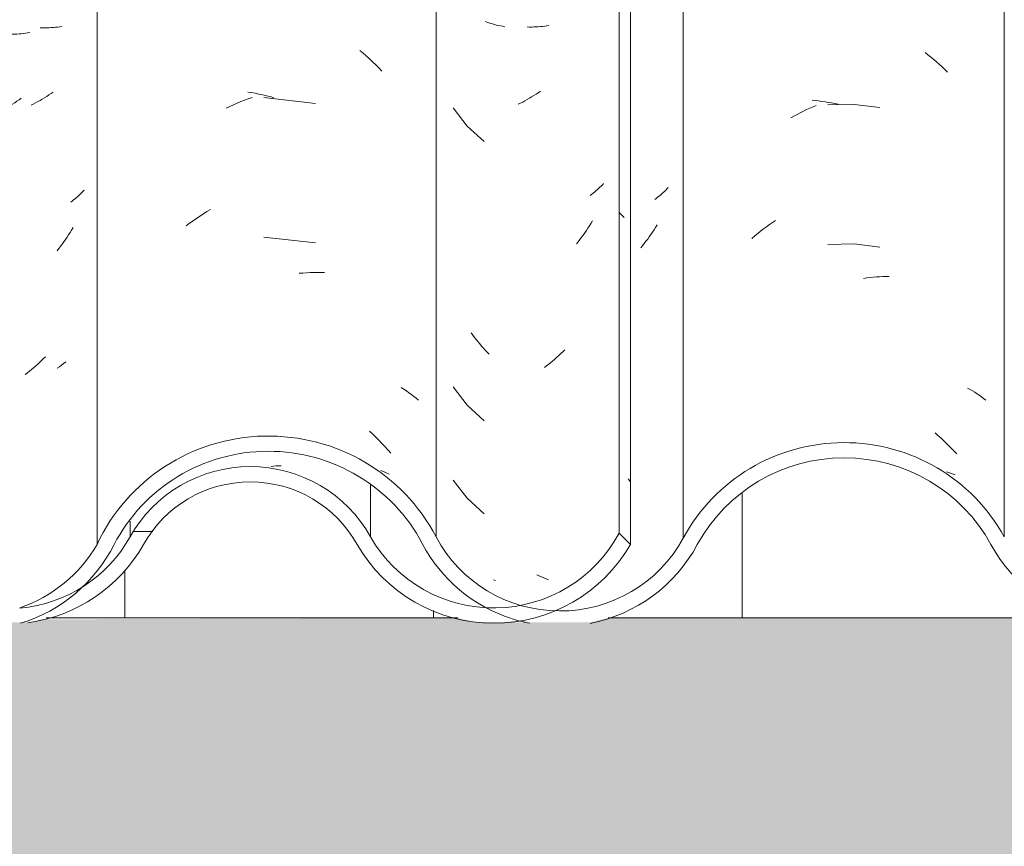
# Model space of a CAD drawing. Header units: metres. Extents: x -27.3 to 21, y -0.3 to 10.3.
# Tile 246 of 255: x 19.148 to 19.467, y 4.641 to 4.909. Entities that reach past the tile are written whole.
import ezdxf

# ---------------------------------------------------------------- set-up
doc = ezdxf.new("R2010")
doc.units = ezdxf.units.M
for name, color, linetype, lineweight in [('A-DETL-GENF', 7, 'Continuous', 5), ('A-GLAZ-CWMG', 7, 'Continuous', 5), ('A-ROOF', 7, 'Continuous', 5), ('A-ROOF-PATT', 7, 'Continuous', 5)]:
    doc.layers.add(name, color=color, linetype=linetype, lineweight=lineweight)
pattern_1 = [(0, (32.697, 1.829), (0.4064, 0.10048), [0.01676, -0.28804, 0.01676, -0.28804, -1.626]), (0, (32.697, 1.829), (0.4064, 0.10048), [-0.6096, 0.01676, -0.59284, 0.01676, -0.28804, -0.7112]), (0, (32.697, 1.829), (0.4064, 0.10048), [-1.524, 0.01676, -0.18644, 0.01676, -0.49124]), (120.277, (32.85, 1.88), (-0.2902108, 0.2961346), [0.01663, -0.28565, 0.01663, -1.898]), (120.277, (32.85, 1.88), (-0.2902108, 0.2961346), [-0.3189, -0.28565, 0.01663, -0.58792, -1.008]), (120.277, (32.85, 1.88), (-0.2902108, 0.2961346), [-1.209, 0.01663, -0.28565, 0.01663, -0.68868]), (120.277, (32.85, 1.88), (-0.2902108, 0.2961346), [-1.528, -0.18489, 0.01663, -0.48717]), (239.723, (32.9, 2.081), (-0.1161944, -0.3999859), [0.01663, -0.28565, 0.01663, -1.898]), (239.723, (32.9, 2.081), (-0.1161944, -0.3999859), [-0.3189, -0.28565, 0.01663, -0.58792, -1.008]), (239.723, (32.9, 2.081), (-0.1161944, -0.3999859), [-1.209, 0.01663, -0.28565, 0.01663, -0.68868]), (239.723, (32.9, 2.081), (-0.1161944, -0.3999859), [-1.528, -0.18489, 0.01663, -0.48717])]

# ---------------------------------------------------------------- blocks, each defined once
blk = doc.blocks.new('FP_375-FACHADA 03')
at = {"layer": 'A-GLAZ-CWMG', "color": 9, "true_color": 0xc0c0c0}
for p, q in [((24.64929, 4.89833), (24.65023, 4.89759)), ((24.65023, 4.89759), (24.65117, 4.89683)), ((24.65117, 4.89683), (24.6521, 4.89606)), ((24.6521, 4.89606), (24.65302, 4.89528)), ((24.65302, 4.89528), (24.65393, 4.89447)), ((24.65393, 4.89447), (24.65483, 4.89366)), ((24.65483, 4.89366), (24.65572, 4.89282)), ((24.65572, 4.89282), (24.6566, 4.89197)), ((24.61271, 4.88285), (24.61376, 4.88275)), ((24.61376, 4.88275), (24.6148, 4.88264)), ((24.6148, 4.88264), (24.61585, 4.8825)), ((24.61585, 4.8825), (24.6169, 4.88235)), ((24.6169, 4.88235), (24.61796, 4.88218)), ((24.60887, 4.87882), (24.6099, 4.87933)), ((24.6099, 4.87933), (24.61093, 4.87982)), ((24.61093, 4.87982), (24.61197, 4.88029)), ((24.61197, 4.88029), (24.61301, 4.88075)), ((24.61301, 4.88075), (24.61406, 4.88118)), ((24.62629, 4.88153), (24.61784, 4.88139)), ((24.61796, 4.88218), (24.61901, 4.88199)), ((24.61901, 4.88199), (24.62007, 4.88179)), ((24.62007, 4.88179), (24.62113, 4.88156)), ((24.63469, 4.88049), (24.62629, 4.88153)), ((24.60581, 4.87718), (24.60682, 4.87774)), ((24.60682, 4.87774), (24.60785, 4.87829)), ((24.60785, 4.87829), (24.60887, 4.87882)), ((24.59601, 4.84045), (24.59696, 4.84119)), ((24.59696, 4.84119), (24.59792, 4.8419)), ((24.59792, 4.8419), (24.59888, 4.84261)), ((24.59888, 4.84261), (24.59985, 4.84329)), ((24.59985, 4.84329), (24.60083, 4.84396)), ((24.59323, 4.83814), (24.59415, 4.83893)), ((24.59415, 4.83893), (24.59508, 4.8397)), ((24.59508, 4.8397), (24.59601, 4.84045)), ((24.62629, 4.83632), (24.61784, 4.83618)), ((24.63469, 4.83528), (24.62629, 4.83632)), ((24.62936, 4.82515), (24.63041, 4.8253)), ((24.63041, 4.8253), (24.63146, 4.82543)), ((24.63146, 4.82543), (24.6325, 4.82554)), ((24.6325, 4.82554), (24.63354, 4.82564)), ((24.63354, 4.82564), (24.63458, 4.82571)), ((24.63458, 4.82571), (24.63562, 4.82577)), ((24.63562, 4.82577), (24.63665, 4.82581)), ((24.63665, 4.82581), (24.63768, 4.82583)), ((24.66307, 4.78965), (24.66385, 4.78921)), ((24.66385, 4.78921), (24.66462, 4.78875)), ((24.66462, 4.78875), (24.66537, 4.78829)), ((24.66537, 4.78829), (24.66611, 4.78781)), ((24.66611, 4.78781), (24.66683, 4.78731)), ((24.66683, 4.78731), (24.66754, 4.78681)), ((24.66754, 4.78681), (24.66824, 4.78629)), ((24.66824, 4.78629), (24.66892, 4.78576)), ((24.65254, 4.77512), (24.65346, 4.77432)), ((24.65346, 4.77432), (24.65436, 4.77351)), ((24.65436, 4.77351), (24.65526, 4.77268)), ((24.65526, 4.77268), (24.65614, 4.77184)), ((24.65614, 4.77184), (24.65702, 4.77098)), ((24.65702, 4.77098), (24.65788, 4.77011)), ((24.65788, 4.77011), (24.65874, 4.76922)), ((24.65874, 4.76922), (24.65958, 4.76832)), ((24.65628, 4.76256), (24.6572, 4.76222)), ((24.6572, 4.76222), (24.65811, 4.76186)), ((24.65811, 4.76186), (24.65901, 4.76149))]:
    blk.add_line(p, q, dxfattribs=at)
blk = doc.blocks.new('FP_376-FACHADA 03')
at = {"layer": 'A-GLAZ-CWMG', "color": 9, "true_color": 0xc0c0c0}
for p, q in [((24.50737, 4.90818), (24.50676, 4.90841)), ((24.50799, 4.90797), (24.50737, 4.90818)), ((24.50861, 4.90777), (24.50799, 4.90797)), ((24.50924, 4.90758), (24.50861, 4.90777)), ((24.50987, 4.9074), (24.50924, 4.90758)), ((24.51052, 4.90723), (24.50987, 4.9074)), ((24.51117, 4.90708), (24.51052, 4.90723)), ((24.51183, 4.90694), (24.51117, 4.90708)), ((24.51249, 4.90681), (24.51183, 4.90694)), ((24.51317, 4.90669), (24.51249, 4.90681)), ((24.49646, 4.88043), (24.50096, 4.8745)), ((24.50096, 4.8745), (24.50649, 4.86948)), ((24.56531, 4.85375), (24.5649, 4.85335)), ((24.5657, 4.85417), (24.56531, 4.85375)), ((24.56609, 4.85459), (24.5657, 4.85417)), ((24.5622, 4.85107), (24.56171, 4.85072)), ((24.56268, 4.85143), (24.5622, 4.85107)), ((24.56314, 4.8518), (24.56268, 4.85143)), ((24.5636, 4.85217), (24.56314, 4.8518)), ((24.56404, 4.85256), (24.5636, 4.85217)), ((24.56447, 4.85295), (24.56404, 4.85256)), ((24.5649, 4.85335), (24.56447, 4.85295)), ((24.56152, 4.84092), (24.56102, 4.84016)), ((24.56201, 4.8417), (24.56152, 4.84092)), ((24.56249, 4.84249), (24.56201, 4.8417)), ((24.55945, 4.83791), (24.5589, 4.83718)), ((24.55998, 4.83865), (24.55945, 4.83791)), ((24.5605, 4.8394), (24.55998, 4.83865)), ((24.56102, 4.84016), (24.5605, 4.8394)), ((24.55779, 4.83575), (24.55722, 4.83505)), ((24.55835, 4.83646), (24.55779, 4.83575)), ((24.5589, 4.83718), (24.55835, 4.83646)), ((24.50285, 4.80679), (24.50231, 4.80753)), ((24.50339, 4.80607), (24.50285, 4.80679)), ((24.50395, 4.80535), (24.50339, 4.80607)), ((24.50451, 4.80464), (24.50395, 4.80535)), ((24.50508, 4.80395), (24.50451, 4.80464)), ((24.50567, 4.80326), (24.50508, 4.80395)), ((24.50626, 4.80259), (24.50567, 4.80326)), ((24.50686, 4.80193), (24.50626, 4.80259)), ((24.50746, 4.80127), (24.50686, 4.80193)), ((24.50808, 4.80063), (24.50746, 4.80127)), ((24.49646, 4.79), (24.50096, 4.78407)), ((24.50096, 4.78407), (24.50649, 4.77905)), ((24.49646, 4.75986), (24.50096, 4.75393)), ((24.50096, 4.75393), (24.50649, 4.74891)), ((24.5243, 4.7288), (24.52357, 4.72915)), ((24.52505, 4.72847), (24.5243, 4.7288)), ((24.52579, 4.72815), (24.52505, 4.72847)), ((24.52654, 4.72785), (24.52579, 4.72815)), ((24.52728, 4.72755), (24.52654, 4.72785))]:
    blk.add_line(p, q, dxfattribs=at)
blk = doc.blocks.new('FP_377-FACHADA 03')
at = {"layer": 'A-GLAZ-CWMG', "color": 9, "true_color": 0xc0c0c0}
for p, q in [((24.4662, 4.899), (24.46726, 4.89811)), ((24.46726, 4.89811), (24.4683, 4.8972)), ((24.4683, 4.8972), (24.46933, 4.89626)), ((24.46933, 4.89626), (24.47035, 4.89531)), ((24.47035, 4.89531), (24.47136, 4.89434)), ((24.47136, 4.89434), (24.47235, 4.89335)), ((24.47235, 4.89335), (24.47333, 4.89234)), ((24.42994, 4.88552), (24.43114, 4.88533)), ((24.4265, 4.88193), (24.42769, 4.88243)), ((24.42769, 4.88243), (24.42889, 4.88289)), ((24.42889, 4.88289), (24.43009, 4.88334)), ((24.43009, 4.88334), (24.4313, 4.88376)), ((24.43114, 4.88533), (24.43235, 4.88511)), ((24.43235, 4.88511), (24.43356, 4.88488)), ((24.43356, 4.88488), (24.43476, 4.88462)), ((24.43476, 4.88462), (24.43597, 4.88433)), ((24.45186, 4.88186), (24.4351, 4.88373)), ((24.43597, 4.88433), (24.43718, 4.88403)), ((24.43718, 4.88403), (24.43839, 4.8837)), ((24.42294, 4.88032), (24.42412, 4.88088)), ((24.42412, 4.88088), (24.42531, 4.88142)), ((24.42531, 4.88142), (24.4265, 4.88193)), ((24.4167, 4.84678), (24.41785, 4.84746)), ((24.41219, 4.84383), (24.41331, 4.8446)), ((24.41331, 4.8446), (24.41443, 4.84535)), ((24.41443, 4.84535), (24.41556, 4.84608)), ((24.41556, 4.84608), (24.4167, 4.84678)), ((24.40999, 4.84223), (24.41108, 4.84304)), ((24.41108, 4.84304), (24.41219, 4.84383)), ((24.45186, 4.83664), (24.4351, 4.83852)), ((24.44658, 4.82681), (24.44778, 4.82691)), ((24.44778, 4.82691), (24.44896, 4.82699)), ((24.44896, 4.82699), (24.45014, 4.82705)), ((24.45014, 4.82705), (24.45132, 4.82708)), ((24.45132, 4.82708), (24.45249, 4.82709)), ((24.45249, 4.82709), (24.45366, 4.82708)), ((24.45366, 4.82708), (24.45482, 4.82705)), ((24.47961, 4.78979), (24.48047, 4.78926)), ((24.48047, 4.78926), (24.48131, 4.78871)), ((24.48131, 4.78871), (24.48214, 4.78814)), ((24.48214, 4.78814), (24.48294, 4.78756)), ((24.48294, 4.78756), (24.48373, 4.78696)), ((24.48373, 4.78696), (24.48451, 4.78635)), ((24.48451, 4.78635), (24.48526, 4.78573)), ((24.46938, 4.77565), (24.4704, 4.7747)), ((24.4704, 4.7747), (24.4714, 4.77373)), ((24.4714, 4.77373), (24.4724, 4.77274)), ((24.4724, 4.77274), (24.47337, 4.77173)), ((24.47337, 4.77173), (24.47434, 4.7707)), ((24.47434, 4.7707), (24.47529, 4.76965)), ((24.47529, 4.76965), (24.47622, 4.76859)), ((24.47302, 4.76294), (24.47392, 4.76257)), ((24.47392, 4.76257), (24.4748, 4.76218)), ((24.4748, 4.76218), (24.47567, 4.76177))]:
    blk.add_line(p, q, dxfattribs=at)
blk = doc.blocks.new('FP_378-FACHADA 03')
at = {"layer": 'A-GLAZ-CWMG', "color": 9, "true_color": 0xc0c0c0}
for p, q in [((24.35865, 4.90466), (24.35796, 4.90457)), ((24.35932, 4.90477), (24.35865, 4.90466)), ((24.35303, 4.90426), (24.35231, 4.90427)), ((24.35375, 4.90427), (24.35303, 4.90426)), ((24.35446, 4.90429), (24.35375, 4.90427)), ((24.35517, 4.90432), (24.35446, 4.90429)), ((24.35588, 4.90436), (24.35517, 4.90432)), ((24.35658, 4.90442), (24.35588, 4.90436)), ((24.35727, 4.90449), (24.35658, 4.90442)), ((24.35796, 4.90457), (24.35727, 4.90449)), ((24.35514, 4.88254), (24.35443, 4.88208)), ((24.35585, 4.88301), (24.35514, 4.88254)), ((24.35655, 4.8835), (24.35585, 4.88301)), ((24.35009, 4.87958), (24.34935, 4.87921)), ((24.35082, 4.87997), (24.35009, 4.87958)), ((24.35155, 4.88036), (24.35082, 4.87997)), ((24.35228, 4.88077), (24.35155, 4.88036)), ((24.353, 4.88119), (24.35228, 4.88077)), ((24.35372, 4.88163), (24.353, 4.88119)), ((24.35443, 4.88208), (24.35372, 4.88163)), ((24.3769, 4.85378), (24.37651, 4.85335)), ((24.37353, 4.85057), (24.37306, 4.85021)), ((24.37399, 4.85094), (24.37353, 4.85057)), ((24.37444, 4.85133), (24.37399, 4.85094)), ((24.37488, 4.85172), (24.37444, 4.85133)), ((24.3753, 4.85211), (24.37488, 4.85172)), ((24.37572, 4.85252), (24.3753, 4.85211)), ((24.37612, 4.85293), (24.37572, 4.85252)), ((24.37651, 4.85335), (24.37612, 4.85293)), ((24.37306, 4.85021), (24.37258, 4.84985)), ((24.37335, 4.84163), (24.37287, 4.84083)), ((24.37087, 4.83775), (24.37034, 4.83701)), ((24.37138, 4.83851), (24.37087, 4.83775)), ((24.37189, 4.83928), (24.37138, 4.83851)), ((24.37238, 4.84005), (24.37189, 4.83928)), ((24.37287, 4.84083), (24.37238, 4.84005)), ((24.3687, 4.83482), (24.36814, 4.83412)), ((24.36926, 4.83554), (24.3687, 4.83482)), ((24.3698, 4.83627), (24.36926, 4.83554)), ((24.37034, 4.83701), (24.3698, 4.83627)), ((24.36442, 4.7998), (24.3638, 4.79917)), ((24.36122, 4.79676), (24.36056, 4.79619)), ((24.36188, 4.79735), (24.36122, 4.79676)), ((24.36252, 4.79794), (24.36188, 4.79735)), ((24.36316, 4.79855), (24.36252, 4.79794)), ((24.3638, 4.79917), (24.36316, 4.79855)), ((24.35854, 4.79455), (24.35786, 4.79403)), ((24.35922, 4.79508), (24.35854, 4.79455)), ((24.3599, 4.79563), (24.35922, 4.79508)), ((24.36056, 4.79619), (24.3599, 4.79563)), ((24.33682, 4.7266), (24.33607, 4.7269)), ((24.33757, 4.72631), (24.33682, 4.7266)), ((24.33832, 4.72604), (24.33757, 4.72631)), ((24.33907, 4.72578), (24.33832, 4.72604)), ((24.33982, 4.72553), (24.33907, 4.72578)), ((24.34057, 4.7253), (24.33982, 4.72553)), ((24.34133, 4.72508), (24.34057, 4.7253)), ((24.34208, 4.72488), (24.34133, 4.72508))]:
    blk.add_line(p, q, dxfattribs=at)
blk = doc.blocks.new('Rectangular Mullion - Telha Fibrocimento - Ondulada-2565200-FACHADA 03')
at = {"layer": 'A-GLAZ-CWMG', "true_color": 0xc0c0c0}
h = blk.add_hatch(dxfattribs=at)
h.set_pattern_fill('FP_37', color=9, style=0, pattern_type=2)
h.set_pattern_definition(pattern_1)
h.paths.add_polyline_path([(24.3351, 4.71375), (24.34502, 4.71375), (24.32354, 4.71951), (24.31401, 4.72481), (24.30596, 4.73229), (24.29971, 4.74175), (24.28951, 4.75406), (24.27912, 4.76182), (24.2659, 4.76722), (24.2514, 4.76911), (24.24014, 4.76722), (24.2416, 4.76332), (24.2416, 4.76291), (24.24617, 4.76392), (24.2582, 4.76374), (24.26985, 4.76078), (24.28092, 4.75483), (24.29081, 4.7455), (24.30352, 4.72767), (24.31401, 4.7191), (24.32568, 4.71375), (24.33417, 4.71375)])
h.paths.add_polyline_path([(24.89153, 4.71375), (24.90465, 4.71375), (24.91538, 4.71629), (24.92604, 4.72167), (24.93634, 4.73104), (24.94756, 4.7465), (24.95463, 4.75255), (24.96295, 4.75679), (24.97205, 4.75897), (24.98199, 4.75883), (24.99221, 4.75592), (24.99882, 4.75255), (25.0059, 4.7465), (25.01838, 4.72948), (25.02909, 4.72104), (25.0402, 4.71605), (25.05082, 4.71382), (25.06154, 4.71382), (25.07311, 4.71655), (25.08372, 4.72187), (25.0928, 4.72948), (25.09984, 4.73897), (25.09616, 4.74263), (25.08998, 4.73377), (25.08186, 4.72659), (25.07008, 4.72096), (25.06154, 4.71882), (25.04964, 4.71893), (25.03806, 4.72209), (25.03045, 4.72584), (25.02211, 4.73277), (25.00845, 4.75081), (25.00157, 4.75669), (24.99221, 4.76143), (24.98141, 4.76388), (24.97147, 4.76388), (24.96125, 4.76143), (24.9514, 4.75627), (24.94392, 4.7499), (24.9315, 4.73279), (24.92333, 4.72583), (24.91374, 4.72096), (24.90326, 4.71846), (24.89178, 4.71863), (24.88015, 4.7219), (24.8724, 4.72583), (24.86423, 4.73279), (24.84985, 4.75268), (24.8393, 4.7617), (24.8251, 4.76844), (24.81271, 4.77125), (24.7994, 4.77123), (24.78585, 4.76796), (24.77346, 4.76162), (24.76294, 4.75257), (24.74682, 4.73104), (24.74044, 4.72555), (24.73081, 4.72064), (24.72029, 4.71812), (24.70891, 4.71827), (24.69735, 4.72151), (24.68933, 4.72564), (24.68118, 4.73269), (24.6668, 4.75282), (24.65615, 4.76195), (24.642, 4.76871), (24.62948, 4.77158), (24.6158, 4.77153), (24.60212, 4.76818), (24.58963, 4.76171), (24.57905, 4.75249), (24.56331, 4.73104), (24.55653, 4.72519), (24.54686, 4.72026), (24.53628, 4.71775), (24.52952, 4.71775), (24.52521, 4.7161), (24.5254, 4.7178), (24.51307, 4.72134), (24.50478, 4.72584), (24.4971, 4.73259), (24.48237, 4.75377), (24.46968, 4.76431), (24.45559, 4.7709), (24.44281, 4.7738), (24.42549, 4.77286), (24.41313, 4.76947), (24.39999, 4.76207), (24.38809, 4.75012), (24.37735, 4.73401), (24.37453, 4.73023), (24.36604, 4.72325), (24.356, 4.71846), (24.34617, 4.7162), (24.34601, 4.71505), (24.3468, 4.71375), (24.35625, 4.71375), (24.36134, 4.71546), (24.37122, 4.72096), (24.3811, 4.73068), (24.39427, 4.75012), (24.40601, 4.75997), (24.41643, 4.76545), (24.42964, 4.76873), (24.44343, 4.76873), (24.45755, 4.76502), (24.47003, 4.75801), (24.47874, 4.75036), (24.49447, 4.72835), (24.50303, 4.72104), (24.51542, 4.71521), (24.52133, 4.71375), (24.54073, 4.71375), (24.54874, 4.71567), (24.55949, 4.72121), (24.56994, 4.73104), (24.58295, 4.74938), (24.59265, 4.75776), (24.60422, 4.76366), (24.6166, 4.76665), (24.6299, 4.76656), (24.64361, 4.76282), (24.65344, 4.75779), (24.66316, 4.74943), (24.67752, 4.72932), (24.68817, 4.72069), (24.69894, 4.71563), (24.70897, 4.71375), (24.72313, 4.71375), (24.73259, 4.71602), (24.74326, 4.72148), (24.75359, 4.73104), (24.76664, 4.74925), (24.77626, 4.75752), (24.78758, 4.76332), (24.79996, 4.76632), (24.81334, 4.76619), (24.8269, 4.76249), (24.83644, 4.75765), (24.8461, 4.74941), (24.86047, 4.72953), (24.86952, 4.72179), (24.882, 4.71592), (24.891, 4.71375)])
h.paths.add_polyline_path([(23.99611, 4.71408), (24.0068, 4.71547), (24.01912, 4.72051), (24.0297, 4.72852), (24.0455, 4.74814), (24.05614, 4.75548), (24.06643, 4.75949), (24.07837, 4.76096), (24.09108, 4.75913), (24.10148, 4.75503), (24.11119, 4.748), (24.12715, 4.72874), (24.1378, 4.72104), (24.15008, 4.71665), (24.13883, 4.72303), (24.14011, 4.7254), (24.13438, 4.72687), (24.13031, 4.73104), (24.12988, 4.73165), (24.13024, 4.73269), (24.1129, 4.75282), (24.10148, 4.76031), (24.09108, 4.76432), (24.07775, 4.76588), (24.06444, 4.76406), (24.05039, 4.75776), (24.04004, 4.74938), (24.02502, 4.73104), (24.01483, 4.72399), (24.01222, 4.72295), (24.01319, 4.72164), (24.0115, 4.72017), (24.00065, 4.71517)])
h.paths.add_polyline_path([(24.16303, 4.71464), (24.17645, 4.71646), (24.18828, 4.72116), (24.20016, 4.73045), (24.21178, 4.74534), (24.21735, 4.75291), (24.22763, 4.7617), (24.23808, 4.76738), (24.2369, 4.76722), (24.22339, 4.7617), (24.21178, 4.75291), (24.19534, 4.73235), (24.18483, 4.72504), (24.17431, 4.72099), (24.16293, 4.71956), (24.15284, 4.72037), (24.15172, 4.71604), (24.16293, 4.71466)])
h.paths.add_polyline_path([(24.51564, 4.71621), (24.51573, 4.71882), (24.52291, 4.71739), (24.51573, 4.71622)])
h.paths.add_polyline_path([(24.0056, 4.71915), (24.0068, 4.72079), (24.00526, 4.72017)])
h.paths.add_polyline_path([(24.13708, 4.72759), (24.13293, 4.7306), (24.13154, 4.72932), (24.1352, 4.72818)])
h.paths.add_polyline_path([(24.24685, 4.76459), (24.2514, 4.76911), (24.25493, 4.76632), (24.25342, 4.76618), (24.25124, 4.76566)])
at = {"layer": 'A-GLAZ-CWMG'}
for p, q in [((24.49093, 5.05868), (24.49093, 4.74145)), ((24.57099, 5.0583), (24.57099, 4.74106)), ((24.67495, 5.05868), (24.67495, 4.74145)), ((24.3811, 5.05625), (24.3811, 4.73902))]:
    blk.add_line(p, q, dxfattribs=at)
for centre, major_axis, start_param, end_param in [((24.43662, 4.71361), (0.06118, 0), 0.478163, 2.708177), ((24.62307, 4.71361), (0.05902, 0), 0.497168, 2.651943), ((24.43662, 4.71361), (0.05618, 0), 0.479897, 2.667558), ((24.62307, 4.71361), (0.05402, 0), 0.495792, 2.647005), ((24.34117, 4.76139), (0.04589, 0), 5.043939, 5.767598), ((24.34117, 4.76139), (0.0508, 0), 5.015612, 5.820528), ((24.53106, 4.76226), (0.05032, 0), 3.622189, 4.394924), ((24.53106, 4.76226), (0.04532, 0), 3.624607, 5.790408), ((24.53106, 4.76226), (0.05032, 0), 4.9071, 5.79602), ((24.71495, 4.76273), (0.05042, 0), 3.63698, 4.547987), ((24.53106, 4.76226), (0.05032, 0), 4.398571, 4.516414)]:
    blk.add_ellipse(centre, major_axis=major_axis, ratio=0.988936, start_param=start_param, end_param=end_param, dxfattribs=at)
for name in ['FP_377-FACHADA 03', 'FP_375-FACHADA 03', 'FP_376-FACHADA 03', 'FP_378-FACHADA 03']:
    blk.add_blockref(name, (0, 0), dxfattribs=at)
blk = doc.blocks.new('FP_383-FACHADA 03')
at = {"layer": 'A-GLAZ-CWMG', "color": 9, "true_color": 0xc0c0c0}
for p, q in [((24.52117, 4.90658), (24.52045, 4.9066)), ((24.52189, 4.90658), (24.52117, 4.90658)), ((24.52261, 4.9066), (24.52189, 4.90658)), ((24.52332, 4.90662), (24.52261, 4.9066)), ((24.52403, 4.90666), (24.52332, 4.90662)), ((24.52473, 4.90671), (24.52403, 4.90666)), ((24.52543, 4.90678), (24.52473, 4.90671)), ((24.52612, 4.90686), (24.52543, 4.90678)), ((24.5268, 4.90694), (24.52612, 4.90686)), ((24.52748, 4.90705), (24.5268, 4.90694)), ((24.5247, 4.8858), (24.524, 4.88531)), ((24.51969, 4.88269), (24.51896, 4.8823)), ((24.52042, 4.8831), (24.51969, 4.88269)), ((24.52114, 4.88351), (24.52042, 4.8831)), ((24.52186, 4.88395), (24.52114, 4.88351)), ((24.52258, 4.88439), (24.52186, 4.88395)), ((24.52329, 4.88484), (24.52258, 4.88439)), ((24.524, 4.88531), (24.52329, 4.88484)), ((24.51823, 4.88192), (24.51749, 4.88156)), ((24.51896, 4.8823), (24.51823, 4.88192)), ((24.54313, 4.85388), (24.54269, 4.85349)), ((24.54356, 4.85428), (24.54313, 4.85388)), ((24.54398, 4.85468), (24.54356, 4.85428)), ((24.54439, 4.85509), (24.54398, 4.85468)), ((24.54478, 4.8555), (24.54439, 4.85509)), ((24.54517, 4.85593), (24.54478, 4.8555)), ((24.54129, 4.85238), (24.54081, 4.85203)), ((24.54177, 4.85275), (24.54129, 4.85238)), ((24.54223, 4.85312), (24.54177, 4.85275)), ((24.54269, 4.85349), (24.54223, 4.85312)), ((24.54011, 4.84146), (24.5396, 4.8407)), ((24.54061, 4.84223), (24.54011, 4.84146)), ((24.5411, 4.84301), (24.54061, 4.84223)), ((24.54158, 4.8438), (24.5411, 4.84301)), ((24.53746, 4.83775), (24.53691, 4.83703)), ((24.53801, 4.83847), (24.53746, 4.83775)), ((24.53855, 4.8392), (24.53801, 4.83847)), ((24.53908, 4.83995), (24.53855, 4.8392)), ((24.5396, 4.8407), (24.53908, 4.83995)), ((24.53691, 4.83703), (24.53634, 4.83633)), ((24.53005, 4.7996), (24.52939, 4.79902)), ((24.5307, 4.80019), (24.53005, 4.7996)), ((24.53134, 4.8008), (24.5307, 4.80019)), ((24.53197, 4.80141), (24.53134, 4.8008)), ((24.5326, 4.80204), (24.53197, 4.80141)), ((24.5267, 4.79683), (24.52601, 4.79631)), ((24.52738, 4.79736), (24.5267, 4.79683)), ((24.52806, 4.7979), (24.52738, 4.79736)), ((24.52873, 4.79846), (24.52806, 4.7979)), ((24.52939, 4.79902), (24.52873, 4.79846)), ((24.51021, 4.72728), (24.50946, 4.72749))]:
    blk.add_line(p, q, dxfattribs=at)
blk = doc.blocks.new('FP_384-FACHADA 03')
at = {"layer": 'A-GLAZ-CWMG', "color": 9, "true_color": 0xc0c0c0}
for p, q in [((24.43747, 4.76426), (24.4383, 4.76434)), ((24.4383, 4.76434), (24.43912, 4.76441)), ((24.43912, 4.76441), (24.43995, 4.76446)), ((24.43995, 4.76446), (24.44077, 4.7645))]:
    blk.add_line(p, q, dxfattribs=at)
blk = doc.blocks.new('FP_385-FACHADA 03')
at = {"layer": 'A-GLAZ-CWMG', "color": 9, "true_color": 0xc0c0c0}
for p, q in [((24.36341, 4.90631), (24.36268, 4.90632)), ((24.36413, 4.90631), (24.36341, 4.90631)), ((24.36484, 4.90632), (24.36413, 4.90631)), ((24.36555, 4.90635), (24.36484, 4.90632)), ((24.36626, 4.90639), (24.36555, 4.90635)), ((24.36696, 4.90644), (24.36626, 4.90639)), ((24.36766, 4.90651), (24.36696, 4.90644)), ((24.36835, 4.90658), (24.36766, 4.90651)), ((24.36903, 4.90667), (24.36835, 4.90658)), ((24.36971, 4.90678), (24.36903, 4.90667)), ((24.36693, 4.88552), (24.36623, 4.88504)), ((24.36193, 4.88242), (24.3612, 4.88203)), ((24.36266, 4.88282), (24.36193, 4.88242)), ((24.36338, 4.88324), (24.36266, 4.88282)), ((24.3641, 4.88367), (24.36338, 4.88324)), ((24.36481, 4.88411), (24.3641, 4.88367)), ((24.36553, 4.88457), (24.36481, 4.88411)), ((24.36623, 4.88504), (24.36553, 4.88457)), ((24.36046, 4.88165), (24.35973, 4.88128)), ((24.3612, 4.88203), (24.36046, 4.88165)), ((24.36893, 4.79656), (24.36824, 4.79604)), ((24.36961, 4.79709), (24.36893, 4.79656)), ((24.37029, 4.79763), (24.36961, 4.79709)), ((24.37095, 4.79819), (24.37029, 4.79763))]:
    blk.add_line(p, q, dxfattribs=at)
blk = doc.blocks.new('Rectangular Mullion - Telha Fibrocimento - Ondulada-V382-FACHADA 03')
at = {"layer": 'A-GLAZ-CWMG', "true_color": 0xc0c0c0}
h = blk.add_hatch(dxfattribs=at)
h.set_pattern_fill('FP_38', color=9, style=0, pattern_type=2)
h.set_pattern_definition([(315.081, (30.063, -1.384), (0.286173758, -0.27029739), [0.01667, -0.28643, 0.01667, -1.903]), (315.081, (30.063, -1.384), (0.286173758, -0.27029739), [-0.31978, -0.28643, 0.01667, -0.58954, -1.01]), (315.081, (30.063, -1.384), (0.286173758, -0.27029739), [-1.212, 0.01667, -0.28643, 0.01667, -0.69057]), (315.081, (30.063, -1.384), (0.286173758, -0.27029739), [-1.532, -0.1854, 0.01667, -0.4885]), (126.286, (30.17, -1.483), (-0.205045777, 0.24913451), [0.00997, -0.17136, 0.00997, -1.138]), (126.286, (30.17, -1.483), (-0.205045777, 0.24913451), [-0.19131, -0.17136, 0.00997, -0.35269, -0.60444]), (126.286, (30.17, -1.483), (-0.205045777, 0.24913451), [-0.72533, 0.00997, -0.17136, 0.00997, -0.41314]), (126.286, (30.17, -1.483), (-0.205045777, 0.24913451), [-0.91664, -0.11092, 0.00997, -0.29225]), (147.695, (30.206, -1.489), (-0.08113297, 0.021153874), [0.00698, -0.11998, 0.00698, -0.79715]), (147.695, (30.206, -1.489), (-0.08113297, 0.021153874), [-0.13395, -0.11998, 0.00698, -0.24695, -0.42323]), (147.695, (30.206, -1.489), (-0.08113297, 0.021153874), [-0.50787, 0.00698, -0.11998, 0.00698, -0.28928]), (147.695, (30.206, -1.489), (-0.08113297, 0.021153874), [-0.64182, -0.07766, 0.00698, -0.20463])])
h.paths.add_polyline_path([(24.55386, 4.73897), (24.55386, 5.0562), (24.55018, 5.05987), (24.55018, 4.74263)])
h = blk.add_hatch(dxfattribs=at)
h.set_pattern_fill('FP_37', color=9, style=0, pattern_type=2)
h.set_pattern_definition(pattern_1)
h.paths.add_polyline_path([(23.79904, 4.71375), (23.77756, 4.71951), (23.76803, 4.72481), (23.75998, 4.73229), (23.75397, 4.74145), (23.74353, 4.75406), (23.73314, 4.76182), (23.71992, 4.76722), (23.70542, 4.76911), (23.69416, 4.76722), (23.69562, 4.76332), (23.69562, 4.76291), (23.70019, 4.76392), (23.71423, 4.76323), (23.72387, 4.76078), (23.73494, 4.75483), (23.74353, 4.74735), (23.75754, 4.72767), (23.76803, 4.7191), (23.7797, 4.71375), (23.79444, 4.71375)])
h.paths.add_polyline_path([(24.13154, 4.72932), (24.13293, 4.7306), (24.13708, 4.72759), (24.13342, 4.72874)])
h.paths.add_polyline_path([(24.2514, 4.76911), (24.24685, 4.76459), (24.25471, 4.7665), (24.25285, 4.76796)])
h.paths.add_polyline_path([(24.34502, 4.71375), (24.3465, 4.71424), (24.34603, 4.71517), (24.3465, 4.71645), (24.356, 4.71846), (24.34531, 4.71874), (24.33417, 4.7219), (24.32642, 4.72583), (24.31825, 4.73279), (24.30387, 4.75268), (24.29132, 4.76272), (24.27912, 4.76844), (24.2659, 4.77125), (24.2514, 4.77075), (24.23808, 4.76705), (24.22748, 4.76162), (24.21696, 4.75257), (24.20084, 4.73104), (24.19395, 4.7253), (24.18661, 4.7205), (24.17431, 4.71608), (24.16293, 4.71466), (24.15128, 4.7161), (24.15296, 4.72069), (24.15228, 4.72104), (24.14335, 4.72564), (24.1352, 4.73269), (24.12082, 4.75282), (24.11017, 4.76195), (24.09602, 4.76871), (24.0835, 4.77158), (24.06982, 4.77153), (24.05614, 4.76818), (24.04365, 4.76171), (24.03201, 4.75098), (24.01733, 4.73104), (24.01055, 4.72519), (24.00052, 4.72017), (23.9903, 4.71775), (23.98354, 4.71775), (23.97923, 4.7161), (23.97942, 4.7178), (23.96709, 4.72134), (23.9588, 4.72584), (23.95112, 4.73259), (23.93639, 4.75377), (23.9237, 4.76431), (23.90961, 4.7709), (23.89683, 4.7738), (23.87951, 4.77286), (23.86715, 4.76947), (23.85401, 4.76207), (23.84211, 4.75012), (23.83137, 4.73401), (23.82855, 4.73023), (23.82006, 4.72325), (23.81002, 4.71846), (23.80019, 4.7162), (23.80003, 4.71505), (23.80082, 4.71375), (23.81027, 4.71375), (23.81483, 4.71517), (23.82524, 4.72096), (23.83512, 4.73068), (23.84829, 4.75012), (23.86003, 4.75997), (23.87045, 4.76545), (23.88366, 4.76873), (23.89912, 4.76833), (23.91157, 4.76502), (23.92405, 4.75801), (23.93276, 4.75036), (23.94849, 4.72835), (23.95705, 4.72104), (23.96887, 4.71535), (23.97535, 4.71375), (23.99475, 4.71375), (24.00276, 4.71567), (24.01319, 4.72164), (24.01222, 4.72295), (24.01483, 4.72399), (24.01417, 4.72259), (24.01875, 4.72642), (24.02283, 4.72942), (24.03697, 4.74938), (24.04667, 4.75776), (24.0599, 4.76406), (24.07062, 4.76665), (24.08401, 4.76653), (24.09763, 4.76282), (24.10746, 4.75779), (24.11718, 4.74943), (24.12539, 4.73856), (24.13052, 4.73235), (24.12988, 4.73165), (24.1327, 4.72832), (24.1352, 4.72666), (24.14011, 4.7254), (24.13883, 4.72303), (24.14151, 4.72104), (24.15296, 4.71563), (24.16303, 4.71375), (24.17715, 4.71375), (24.18828, 4.71687), (24.19886, 4.72283), (24.20761, 4.73104), (24.22066, 4.74925), (24.23028, 4.75752), (24.2416, 4.76332), (24.23999, 4.76762), (24.25342, 4.76885), (24.26679, 4.76686), (24.26673, 4.76635), (24.28092, 4.76249), (24.29115, 4.75706), (24.30012, 4.74941), (24.31449, 4.72953), (24.32371, 4.7217), (24.33488, 4.7162), (24.33914, 4.71517)])
h.paths.add_polyline_path([(24.35625, 4.71375), (24.36054, 4.71419), (24.37079, 4.71699), (24.38006, 4.72167), (24.39036, 4.73104), (24.40158, 4.7465), (24.40865, 4.75255), (24.41697, 4.75679), (24.4277, 4.75897), (24.43601, 4.75883), (24.44623, 4.75592), (24.45379, 4.75174), (24.45992, 4.7465), (24.4724, 4.72948), (24.48311, 4.72104), (24.49422, 4.71605), (24.50484, 4.71382), (24.51556, 4.71382), (24.51837, 4.71448), (24.51307, 4.71579), (24.50751, 4.7187), (24.50366, 4.71893), (24.49208, 4.72209), (24.48447, 4.72584), (24.47613, 4.73277), (24.46355, 4.7499), (24.45379, 4.7576), (24.44623, 4.76143), (24.43543, 4.76388), (24.42549, 4.76388), (24.41313, 4.76035), (24.40441, 4.7554), (24.39794, 4.7499), (24.38552, 4.73279), (24.37079, 4.72057), (24.3577, 4.71413), (24.35689, 4.71392)])
h.paths.add_polyline_path([(23.45013, 4.71408), (23.46082, 4.71547), (23.47314, 4.72051), (23.48372, 4.72852), (23.49952, 4.74814), (23.51016, 4.75548), (23.52045, 4.75949), (23.53239, 4.76096), (23.5451, 4.75913), (23.5555, 4.75503), (23.56521, 4.748), (23.58117, 4.72874), (23.59178, 4.72106), (23.6041, 4.71665), (23.59285, 4.72303), (23.59413, 4.7254), (23.5884, 4.72687), (23.58433, 4.73104), (23.5839, 4.73165), (23.58426, 4.73269), (23.56692, 4.75282), (23.5555, 4.76031), (23.5451, 4.76432), (23.53177, 4.76588), (23.51846, 4.76406), (23.50441, 4.75776), (23.49406, 4.74938), (23.47904, 4.73104), (23.46885, 4.72399), (23.46624, 4.72295), (23.46721, 4.72164), (23.46552, 4.72017), (23.45467, 4.71517)])
h.paths.add_polyline_path([(23.61705, 4.71464), (23.63009, 4.71631), (23.6423, 4.72116), (23.65418, 4.73045), (23.6658, 4.74534), (23.67137, 4.75291), (23.68342, 4.7626), (23.69296, 4.76749), (23.69092, 4.76722), (23.67741, 4.7617), (23.6658, 4.75291), (23.64936, 4.73235), (23.63885, 4.72504), (23.62833, 4.72099), (23.61695, 4.71956), (23.60686, 4.72037), (23.60574, 4.71604), (23.61695, 4.71466)])
h.paths.add_polyline_path([(24.52521, 4.7161), (24.52713, 4.71655), (24.53774, 4.72187), (24.54797, 4.73104), (24.55386, 4.73897), (24.55018, 4.74263), (24.544, 4.73377), (24.53588, 4.72659), (24.52401, 4.72094), (24.51846, 4.71952), (24.5254, 4.71775), (24.5253, 4.71691)])
h.paths.add_polyline_path([(23.96966, 4.71621), (23.96975, 4.71882), (23.97693, 4.71739), (23.96975, 4.71622)])
h.paths.add_polyline_path([(24.51564, 4.71621), (24.52291, 4.71739), (24.51572, 4.71866), (24.51565, 4.71648)])
h.paths.add_polyline_path([(23.45962, 4.71915), (23.46082, 4.72079), (23.45928, 4.72017)])
h.paths.add_polyline_path([(24.0056, 4.71915), (24.00548, 4.72026), (24.00644, 4.72017)])
h.paths.add_polyline_path([(23.5911, 4.72759), (23.58695, 4.7306), (23.58556, 4.72932), (23.59097, 4.72763)])
h.paths.add_polyline_path([(23.70087, 4.76459), (23.70542, 4.76911), (23.70895, 4.76632), (23.70744, 4.76618), (23.70526, 4.76566)])
at = {"layer": 'A-GLAZ-CWMG'}
for p, q in [((24.55018, 5.05987), (24.55018, 4.74263)), ((24.55386, 5.0562), (24.55386, 4.73897)), ((24.46968, 4.75832), (24.46968, 4.74145)), ((24.39181, 4.74653), (24.39181, 4.74145)), ((24.55386, 4.73897), (24.55018, 4.74263))]:
    blk.add_line(p, q, dxfattribs=at)
for centre, major_axis, start_param, end_param in [((24.43075, 4.72022), (0.04446, 0), 0.503915, 2.637678), ((24.43075, 4.72022), (0.03946, 0), 0.501216, 2.640377), ((24.50961, 4.76377), (0.04586, 0), 3.656214, 5.798286), ((24.35189, 4.76324), (0.0456, 0), 4.805126, 5.77887), ((24.35189, 4.76324), (0.0506, 0), 4.847128, 5.776805), ((24.50961, 4.76377), (0.05086, 0), 3.657256, 5.767522)]:
    blk.add_ellipse(centre, major_axis=major_axis, ratio=0.988936, start_param=start_param, end_param=end_param, dxfattribs=at)
for name in ['FP_385-FACHADA 03', 'FP_383-FACHADA 03', 'FP_384-FACHADA 03']:
    blk.add_blockref(name, (0, 0), dxfattribs=at)

msp = doc.modelspace()

# ---------------------------------------------------------------- hatches: boundary and pattern name
at = {"layer": 'A-DETL-GENF', "true_color": 0xdbcc9e}
h = msp.add_hatch(color=9, dxfattribs=at)
h.paths.add_polyline_path([(13.20222, 2.62), (20.04722, 2.62), (20.04722, 2.68), (13.20222, 2.68), (13.20222, 2.65)])
h.paths.add_polyline_path([(18.99945, 4.62375), (19.94672, 4.62375), (19.94672, 4.71375), (17.16232, 4.71375), (17.16222, 4.80375), (17.00732, 4.80375), (17.00732, 4.62375), (18.50641, 4.62375)])
at = {"layer": 'A-ROOF', "true_color": 0xc8c8c8}
h = msp.add_hatch(color=9, dxfattribs=at)
h.paths.add_polyline_path([(19.89222, 4.71375), (19.89222, 4.71517), (19.85944, 4.71517), (19.85372, 4.71382), (19.84182, 4.71382), (19.8361, 4.71517), (19.70282, 4.71517), (19.69683, 4.71375), (19.88234, 4.71375)])
h.paths.add_polyline_path([(17.16722, 4.71375), (17.47788, 4.71426), (17.47607, 4.71517), (17.16232, 4.71517), (17.16232, 4.71375)])
h.paths.add_polyline_path([(17.52503, 4.71375), (17.67557, 4.71375), (17.66984, 4.71517), (17.51423, 4.71473), (17.51049, 4.71375), (17.52034, 4.71375)])
h.paths.add_polyline_path([(17.76686, 4.71375), (17.8593, 4.71416), (17.85511, 4.71517), (17.7011, 4.7147), (17.69497, 4.71375), (17.70702, 4.71375)])
h.paths.add_polyline_path([(17.89011, 4.71375), (18.02386, 4.71426), (18.02205, 4.71517), (17.88328, 4.71517), (17.87737, 4.71375), (17.88683, 4.71375)])
h.paths.add_polyline_path([(19.67418, 4.71375), (19.68318, 4.71375), (19.6773, 4.71517), (19.52122, 4.71517), (19.51531, 4.71375), (19.67233, 4.71375)])
h.paths.add_polyline_path([(18.07101, 4.71375), (18.22129, 4.71382), (18.21859, 4.71448), (18.21329, 4.71382), (18.20388, 4.71382), (18.19816, 4.71517), (18.06301, 4.71473), (18.06122, 4.71375), (18.06962, 4.71375)])
h.paths.add_polyline_path([(18.25989, 4.71375), (18.40696, 4.71375), (18.40109, 4.71517), (18.24708, 4.7147), (18.24095, 4.71375), (18.253, 4.71375)])
h.paths.add_polyline_path([(18.44478, 4.71375), (18.56984, 4.71426), (18.56803, 4.71517), (18.42926, 4.71517), (18.42335, 4.71375), (18.43281, 4.71375)])
h.paths.add_polyline_path([(18.61699, 4.71375), (18.76727, 4.71382), (18.76457, 4.71448), (18.75927, 4.71382), (18.74986, 4.71382), (18.74414, 4.71517), (18.60899, 4.71473), (18.6072, 4.71375), (18.6156, 4.71375)])
h.paths.add_polyline_path([(18.81456, 4.71375), (18.95294, 4.71375), (18.94707, 4.71517), (18.79306, 4.7147), (18.78693, 4.71375), (18.79898, 4.71375)])
h.paths.add_polyline_path([(19.15318, 4.71375), (19.31325, 4.71382), (19.31055, 4.71448), (19.30525, 4.71382), (19.29584, 4.71382), (19.29012, 4.71517), (19.15497, 4.71473), (19.15217, 4.71375)])
h.paths.add_polyline_path([(19.36923, 4.71375), (19.49892, 4.71375), (19.49249, 4.71517), (19.33881, 4.71517), (19.33291, 4.71375), (19.34092, 4.71375)])
h.paths.add_polyline_path([(18.97879, 4.71375), (19.11582, 4.71426), (19.11401, 4.71517), (18.97524, 4.71517), (18.96933, 4.71375), (18.97701, 4.71375)])
at = {"layer": 'A-ROOF-PATT', "true_color": 0x787878}
h = msp.add_hatch(dxfattribs=at)
h.set_pattern_fill('FP_36', color=8, style=0, pattern_type=2)
h.set_pattern_definition([(90, (31.28218, 5.476), (-0.1, 6e-18), [])])
h.paths.add_polyline_path([(17.17336, 4.71517), (17.31304, 4.71517), (17.30422, 4.71626), (17.292, 4.72106), (17.28139, 4.72874), (17.26543, 4.748), (17.25572, 4.75503), (17.24415, 4.75949), (17.23199, 4.76088), (17.21868, 4.75871), (17.20948, 4.75512), (17.19974, 4.74814), (17.18394, 4.72852), (17.17255, 4.72017), (17.16232, 4.71547), (17.16232, 4.71517), (17.17042, 4.71517)])
h.paths.add_polyline_path([(19.86443, 4.71517), (19.89222, 4.71517), (19.89202, 4.73897), (19.88498, 4.72948), (19.87404, 4.72093), (19.86443, 4.71635), (19.85944, 4.71517), (19.86226, 4.71517)])
h.paths.add_polyline_path([(19.15822, 4.71517), (19.29012, 4.71517), (19.28426, 4.71655), (19.27365, 4.72187), (19.26319, 4.73135), (19.24973, 4.74852), (19.24502, 4.75255), (19.23499, 4.7572), (19.22761, 4.75897), (19.21767, 4.75883), (19.20745, 4.75592), (19.19985, 4.75171), (19.19376, 4.7465), (19.18132, 4.72937), (19.17006, 4.72057), (19.15994, 4.7159), (19.15684, 4.71517)])
h.paths.add_polyline_path([(17.34252, 4.71517), (17.47607, 4.71517), (17.46706, 4.7197), (17.45776, 4.72767), (17.44375, 4.74735), (17.43344, 4.75589), (17.42409, 4.76078), (17.41244, 4.76374), (17.39958, 4.76374), (17.38867, 4.76132), (17.37763, 4.75588), (17.36861, 4.74849), (17.3531, 4.72887), (17.34223, 4.72104), (17.32896, 4.71614), (17.32138, 4.71517), (17.33999, 4.71517)])
h.paths.add_polyline_path([(17.51505, 4.71517), (17.66909, 4.71535), (17.66731, 4.71579), (17.6566, 4.72139), (17.64639, 4.73104), (17.63298, 4.75036), (17.62279, 4.75931), (17.61073, 4.76557), (17.59705, 4.76877), (17.58194, 4.76825), (17.57067, 4.76545), (17.55865, 4.75912), (17.54851, 4.75012), (17.53409, 4.72881), (17.52503, 4.72057), (17.51695, 4.7162)])
h.paths.add_polyline_path([(17.70471, 4.71517), (17.85318, 4.71563), (17.8502, 4.71626), (17.83736, 4.72151), (17.82737, 4.72874), (17.81039, 4.74874), (17.8017, 4.75503), (17.79013, 4.75949), (17.77797, 4.76088), (17.76466, 4.75871), (17.75546, 4.75512), (17.74572, 4.74814), (17.72992, 4.72852), (17.71853, 4.72017), (17.70523, 4.71523)])
h.paths.add_polyline_path([(17.88597, 4.71517), (18.02205, 4.71517), (18.01304, 4.7197), (18.00374, 4.72767), (17.98973, 4.74735), (17.97934, 4.75593), (17.97007, 4.76078), (17.95842, 4.76374), (17.94556, 4.76374), (17.9385, 4.76162), (17.92882, 4.75608), (17.92034, 4.74849), (17.90611, 4.72887), (17.89556, 4.72048), (17.88505, 4.71559), (17.88505, 4.71517)])
h.paths.add_polyline_path([(19.8361, 4.71517), (19.83024, 4.71655), (19.81963, 4.72187), (19.8094, 4.73104), (19.79808, 4.7465), (19.791, 4.75255), (19.78268, 4.75679), (19.77359, 4.75897), (19.76365, 4.75883), (19.75343, 4.75592), (19.74554, 4.75146), (19.73901, 4.74549), (19.7273, 4.72937), (19.71682, 4.72096), (19.70592, 4.7159), (19.70282, 4.71517), (19.83238, 4.71517)])
h.paths.add_polyline_path([(18.07101, 4.71517), (18.19816, 4.71517), (18.1923, 4.71655), (18.18169, 4.72187), (18.17123, 4.73135), (18.15777, 4.74852), (18.15306, 4.75255), (18.14303, 4.7572), (18.13565, 4.75897), (18.12571, 4.75883), (18.11549, 4.75592), (18.10888, 4.75255), (18.1018, 4.7465), (18.08936, 4.72937), (18.0781, 4.72057), (18.06922, 4.7162), (18.06626, 4.71517), (18.06962, 4.71517)])
h.paths.add_polyline_path([(18.253, 4.71517), (18.39916, 4.71563), (18.39618, 4.71626), (18.38315, 4.72165), (18.37286, 4.72932), (18.35637, 4.74874), (18.34768, 4.75503), (18.33611, 4.75949), (18.32395, 4.76088), (18.31064, 4.75871), (18.30144, 4.75512), (18.29071, 4.74695), (18.2759, 4.72852), (18.26532, 4.72051), (18.25146, 4.71527), (18.25146, 4.71517)])
h.paths.add_polyline_path([(19.6773, 4.71517), (19.67233, 4.71637), (19.6617, 4.72179), (19.65156, 4.73104), (19.63828, 4.74941), (19.62862, 4.75765), (19.61575, 4.76376), (19.60489, 4.76635), (19.59158, 4.76618), (19.57803, 4.76243), (19.56844, 4.75752), (19.55882, 4.74925), (19.54451, 4.72927), (19.53381, 4.72064), (19.52299, 4.71559), (19.52299, 4.71517), (19.67418, 4.71517)])
h.paths.add_polyline_path([(18.44349, 4.71517), (18.56803, 4.71517), (18.55902, 4.7197), (18.54972, 4.72767), (18.53571, 4.74735), (18.52532, 4.75593), (18.51605, 4.76078), (18.5044, 4.76374), (18.49154, 4.76374), (18.48448, 4.76162), (18.4748, 4.75608), (18.46632, 4.74849), (18.45209, 4.72887), (18.44185, 4.72064), (18.43103, 4.71559), (18.43103, 4.71517), (18.44066, 4.71517)])
h.paths.add_polyline_path([(19.11401, 4.71517), (19.105, 4.7197), (19.0957, 4.72767), (19.08169, 4.74735), (19.0713, 4.75593), (19.06108, 4.76102), (19.05038, 4.76374), (19.03752, 4.76374), (19.03046, 4.76162), (19.02078, 4.75608), (19.0123, 4.74849), (18.99807, 4.72887), (18.98752, 4.72048), (18.97701, 4.71559), (18.97701, 4.71517), (19.10619, 4.71517)])
h.paths.add_polyline_path([(19.49305, 4.71517), (19.48942, 4.71604), (19.47875, 4.72151), (19.46847, 4.73104), (19.45534, 4.74943), (19.44562, 4.75779), (19.43418, 4.76365), (19.42166, 4.76666), (19.40798, 4.76646), (19.3943, 4.76262), (19.38404, 4.75708), (19.37513, 4.74938), (19.36078, 4.72913), (19.34983, 4.72026), (19.34113, 4.71517), (19.49249, 4.71517)])
h.paths.add_polyline_path([(18.62626, 4.71517), (18.74414, 4.71517), (18.73828, 4.71655), (18.72767, 4.72187), (18.71721, 4.73135), (18.70375, 4.74852), (18.69904, 4.75255), (18.68901, 4.7572), (18.68163, 4.75897), (18.67169, 4.75883), (18.66147, 4.75592), (18.65387, 4.75171), (18.64778, 4.7465), (18.63534, 4.72937), (18.62408, 4.72057), (18.61396, 4.7159), (18.61224, 4.71517), (18.61699, 4.71517)])
h.paths.add_polyline_path([(18.8113, 4.71517), (18.94514, 4.71563), (18.93782, 4.71797), (18.92932, 4.72151), (18.91884, 4.72932), (18.90235, 4.74874), (18.89366, 4.75503), (18.88209, 4.75949), (18.86993, 4.76088), (18.85662, 4.75871), (18.84742, 4.75512), (18.83768, 4.74814), (18.82188, 4.72852), (18.81049, 4.72017), (18.79744, 4.71527), (18.79908, 4.71517), (18.80836, 4.71517)])

# ---------------------------------------------------------------- linework, layer by layer
at = {"layer": 'A-ROOF'}
for p, q in [((19.15684, 4.71517), (19.29012, 4.71517)), ((19.33881, 4.71517), (19.49249, 4.71517))]:
    msp.add_line(p, q, dxfattribs=at)

# ---------------------------------------------------------------- block references
at = {"layer": 'A-GLAZ-CWMG'}
for name in ['Rectangular Mullion - Telha Fibrocimento - Ondulada-V382-FACHADA 03', 'Rectangular Mullion - Telha Fibrocimento - Ondulada-2565200-FACHADA 03']:
    msp.add_blockref(name, (-5.20782, 0), dxfattribs=at)

doc.saveas('drawing.dxf')
